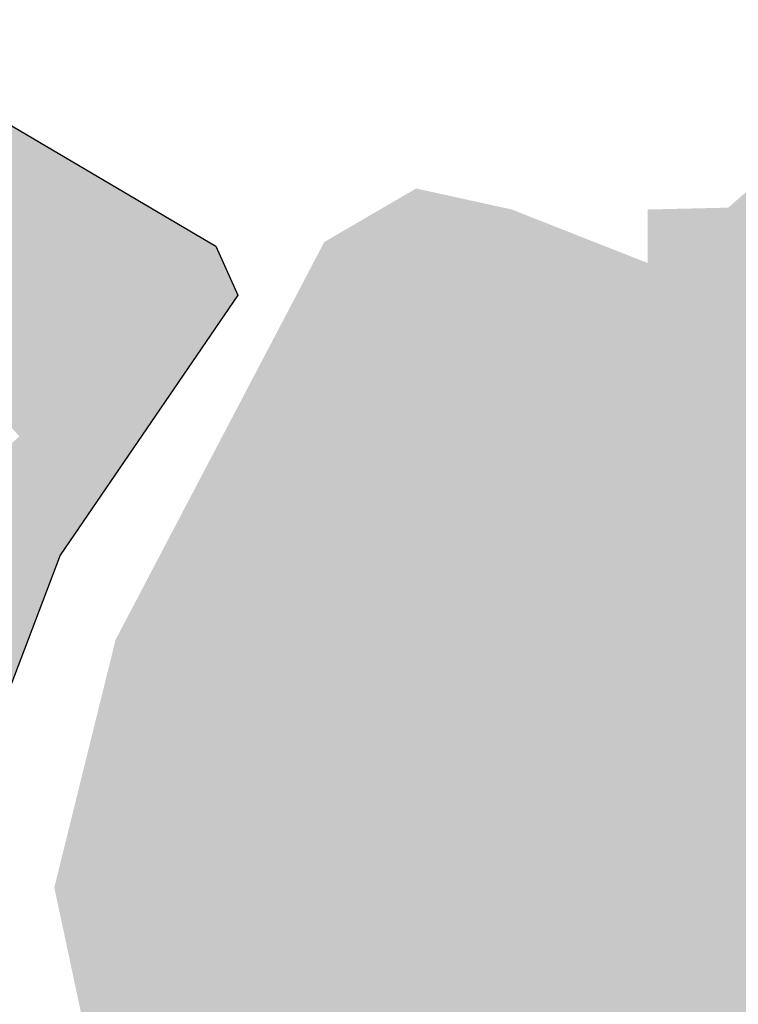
# Model space of a CAD drawing. Header units: metres. Extents: x 89795 to 94000, y 463250 to 466585.
# Tile 174 of 243: x 90813 to 90969, y 464481 to 464694. Entities that reach past the tile are written whole.
import ezdxf

# ---------------------------------------------------------------- set-up
doc = ezdxf.new("R2010")
doc.units = ezdxf.units.M
doc.layers.add('92.1_Bestaande bebouwing - Existing building H', color=7, linetype='Continuous', true_color=0xb5b6af)
doc.layers.add('96.0_groen noord H', color=7, linetype='Continuous', true_color=0xb6b449)
doc.layers.add('XXX_Background', color=3, linetype='Continuous')

msp = doc.modelspace()

# ---------------------------------------------------------------- hatches: boundary and pattern name
at = {"layer": '92.1_Bestaande bebouwing - Existing building H'}
for points in [[(90947.01, 464578.21), (90947.1, 464578.37), (90949.16, 464582.45), (90947.6, 464583.24), (90946.12, 464583.8), (90944.61, 464584.19), (90943.05, 464584.42), (90941.48, 464584.5), (90939.87, 464584.4), (90938.37, 464584.15), (90936.75, 464583.71), (90936.63, 464583.47), (90936.39, 464582.99), (90935.01, 464583.73), (90934.22, 464584.15), (90934.41, 464584.6), (90934.56, 464585.14), (90934.64, 464585.7), (90934.63, 464586.26), (90934.55, 464586.82), (90934.4, 464587.36), (90934.17, 464587.87), (90933.87, 464588.35), (90933.51, 464588.78), (90933.09, 464589.16), (90932.63, 464589.47), (90932.12, 464589.72), (90931.59, 464589.9), (90931.04, 464590), (90930.48, 464590.02), (90929.91, 464589.97), (90929.39, 464589.84), (90928.88, 464589.64), (90928.41, 464589.37), (90927.97, 464589.04), (90927.59, 464588.66), (90927.25, 464588.23), (90927, 464587.8), (90926.8, 464587.34), (90926.66, 464586.85), (90926.58, 464586.35), (90926.56, 464585.85), (90926.6, 464585.35), (90926.68, 464584.97), (90926.69, 464584.92), (90926.78, 464584.61), (90926.93, 464584.24), (90926.98, 464584.15), (90927.11, 464583.9), (90927.21, 464583.73), (90927.32, 464583.57), (90927.38, 464583.49), (90927.56, 464583.27), (90927.77, 464583.04), (90927.76, 464583.06), (90927.82, 464582.99), (90928.13, 464582.73), (90928.43, 464582.51), (90928.74, 464582.34), (90929.06, 464582.18), (90929.22, 464582.12), (90929.32, 464582.09), (90929.38, 464582.06), (90929.68, 464581.98), (90929.93, 464581.93), (90930, 464581.92), (90930.08, 464581.91), (90930.95, 464581.88), (90930.5, 464580.98), (90922.7, 464565.5), (90927.49, 464563.08), (90925.98, 464560.09), (90934.56, 464555.74), (90936.19, 464558.93), (90937.87, 464558.1), (90939.75, 464561.81), (90938.95, 464562.22), (90942.48, 464569.2), (90943.29, 464568.8), (90944.78, 464571.79), (90944.01, 464572.17)], [(90893.83, 464537.17), (90892.87, 464535.26), (90892.84, 464535.19), (90899.72, 464531.72), (90900.69, 464533.63), (90900.69, 464533.7)], [(90895.78, 464523.93), (90895.8, 464524), (90888.94, 464527.47), (90887.94, 464525.48), (90894.81, 464522.01)]]:
    msp.add_hatch(color=256, dxfattribs=at).paths.add_polyline_path(points)
at = {"layer": '96.0_groen noord H'}
msp.add_hatch(color=256, dxfattribs=at).paths.add_polyline_path([(90813, 464271.77), (90836.17, 464325.37), (90841.56, 464394.97), (90828.71, 464467.06), (90820.42, 464506), (90833.68, 464559.66), (90878.87, 464645.84), (90898.76, 464657.44), (90919.49, 464652.88), (90948.92, 464641.28), (90948.92, 464652.88), (90966.33, 464653.29), (90978.77, 464664.06), (90991.2, 464695.55), (91017.35, 464757.12), (91054.66, 464825.89), (91100.26, 464897.56), (91129.69, 464957.22), (91167.88, 465061.48), (91197.73, 465179.55), (91281.67, 465535.04), (91308.19, 465529.74), (91223.98, 465164.63), (91191.48, 465027.21), (91177.55, 464949.01), (91169.6, 464886.73), (91166.28, 464845.64), (91169.6, 464802.57), (91176.9, 464755.2), (91186.85, 464716.1), (91188.18, 464682.97), (91174.25, 464637.91), (91168.29, 464608.09), (91168.29, 464594.84), (91176.24, 464586.22), (91133.15, 464571.65), (91089.39, 464575.62), (91113.92, 464561.04), (91128.5, 464554.42), (91108.61, 464525.26), (91078.01, 464490.53), (91019.66, 464458.06), (90979.22, 464435.53), (90938.77, 464395.11), (90897, 464333.49), (90829.28, 464236.29)])
h = msp.add_hatch(color=256, dxfattribs=at)
edge = h.paths.add_edge_path()
edge.add_arc((90806.36, 464597.96), 2.39, 221.6068, 393.186)
edge.add_line((90808.36, 464599.27), (90808.14, 464599.52))
edge.add_line((90808.14, 464599.52), (90812.85, 464603.72))
edge.add_line((90812.85, 464603.72), (90792.92, 464626.1))
edge.add_line((90792.92, 464626.1), (90790.23, 464623.71))
edge.add_line((90790.23, 464623.71), (90787.41, 464626.87))
edge.add_line((90787.41, 464626.87), (90788.32, 464627.69))
edge.add_arc((90786.67, 464629.46), 2.42, 312.955, 493.1263)
edge.add_line((90785.02, 464631.22), (90782.2, 464628.71))
edge.add_line((90782.2, 464628.71), (90761.88, 464651.55))
edge.add_arc((90760.08, 464649.95), 2.4, 41.665, 221.6811)
edge.add_line((90758.29, 464648.36), (90747.53, 464638.78))
edge.add_line((90747.53, 464638.78), (90767.48, 464616.37))
edge.add_line((90767.48, 464616.37), (90776.02, 464623.97))
edge.add_line((90776.02, 464623.97), (90782.42, 464616.78))
edge.add_line((90782.42, 464616.78), (90750.57, 464588.44))
edge.add_line((90750.57, 464588.44), (90770.5, 464566.05))
edge.add_line((90770.5, 464566.05), (90804.58, 464596.38))
h.paths.add_polyline_path([(90793.8, 464314.66), (90775.85, 464351.05), (90747.13, 464458.35), (90705.56, 464641.48), (90697.32, 464679.71), (90702.81, 464690.27), (90717.66, 464686.35), (90742.52, 464678.54), (90766.77, 464682.31), (90781.74, 464688.34), (90855.39, 464644.97), (90860.18, 464634.35), (90821.66, 464578.01), (90803.99, 464531.55), (90799.71, 464485.1), (90806.98, 464447.29), (90813.33, 464408.89), (90812.95, 464373.85), (90806.98, 464339.92), (90800.27, 464321.28)])

# ---------------------------------------------------------------- linework, layer by layer
at = {"layer": 'XXX_Background', "ltscale": 5}
msp.add_lwpolyline([(90793.8, 464314.66), (90775.85, 464351.05), (90747.13, 464458.35), (90705.56, 464641.48), (90697.32, 464679.71), (90702.81, 464690.27), (90717.66, 464686.35), (90742.52, 464678.54), (90766.77, 464682.31), (90781.74, 464688.34), (90855.39, 464644.97), (90860.18, 464634.35), (90821.66, 464578.01), (90803.99, 464531.55), (90799.71, 464485.1), (90806.98, 464447.29), (90813.33, 464408.89), (90812.95, 464373.85), (90806.98, 464339.92), (90800.27, 464321.28)], close=True, dxfattribs=at)

doc.saveas('drawing.dxf')
